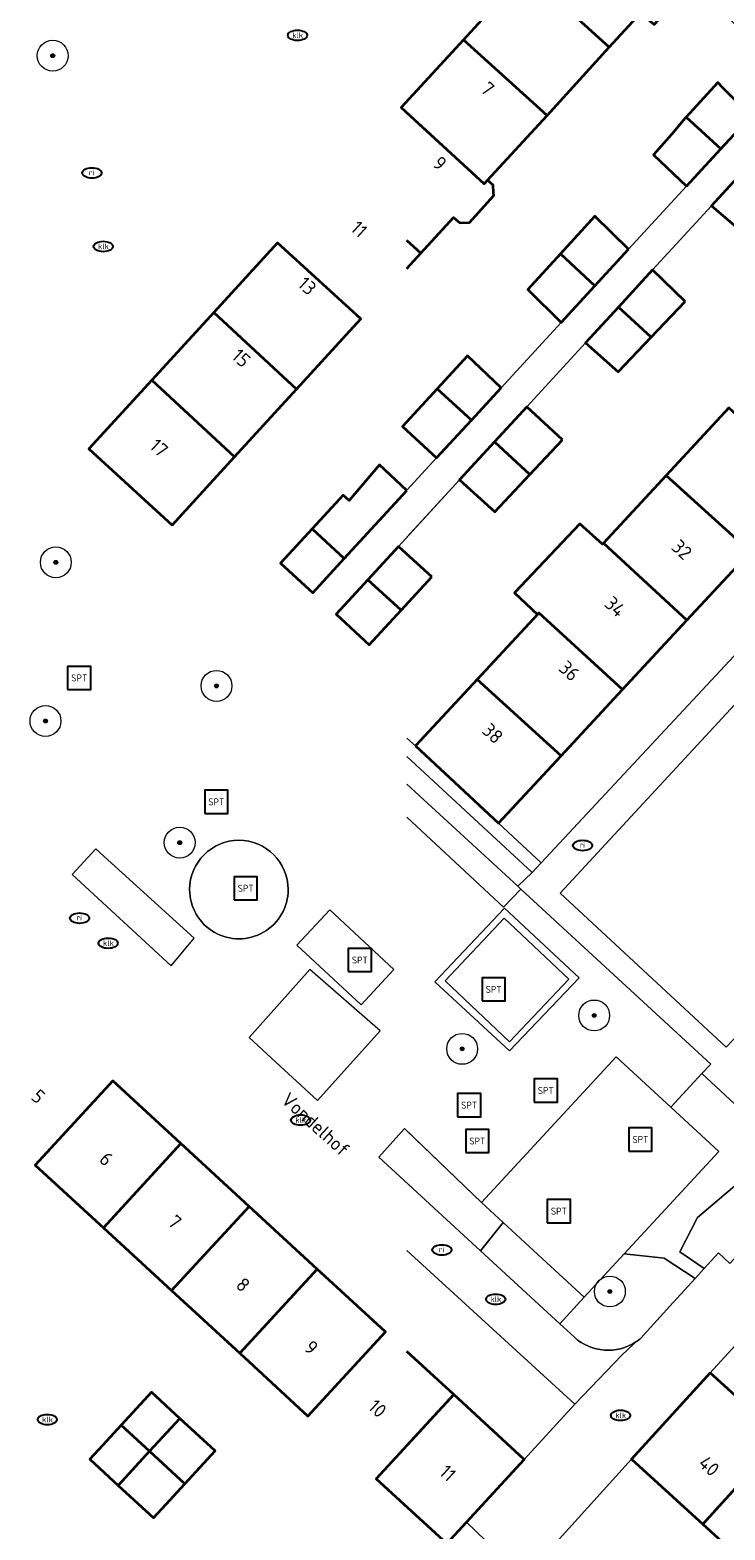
# Model space of a CAD drawing. Header units: metres. Extents: x 103671 to 105190, y 427150 to 429171.
# Tile 251 of 256: x 103672 to 103717, y 428865 to 428962. Entities that reach past the tile are written whole.
import ezdxf
from ezdxf.enums import TextEntityAlignment as Align

# ---------------------------------------------------------------- set-up
doc = ezdxf.new("R2010")
doc.units = ezdxf.units.M
for name, color, linetype, lineweight in [('B-WE-GR-BEPLANTING_CULTUUR_HEESTERS-GV', 253, 'Continuous', 18), ('B-WE-GR-BOOM-S', 253, 'Continuous', 25), ('B-WE-IE-MEUBILAIR-S', 253, 'Continuous', 25), ('B-WE-IE-MEUBILAIR_WEGMEUBILAIR-S', 253, 'Continuous', 25), ('B-WE-OG-BEBOUWING-GV', 253, 'Continuous', 35), ('B-WE-OG-BEBOUWING-T18', 7, 'Continuous', 18), ('B-WE-OG-TERREIN_BEGROEID-GV', 253, 'Continuous', 18), ('B-WE-OG-TERREIN_ERF-GV', 253, 'Continuous', 18), ('B-WE-OG-TOPOGRAFIE-T18', 7, 'Continuous', 18), ('B-WE-VH-GESLOTENVERHARDING_KUNSTSTOF-GV', 253, 'Continuous', 18), ('B-WE-VH-OPENVERHARDING-GV', 253, 'Continuous', 18), ('B-WE-VH-OPENVERHARDING_TEGEL-GV', 253, 'Continuous', 18)]:
    doc.layers.add(name, color=color, linetype=linetype, lineweight=lineweight)
doc.styles.add('NLCS-ISO', font='NLCS-ISO.ttf')
doc.styles.add('NLCS-ISO-M500-T18', font='NLCS-ISO.ttf', dxfattribs={"height": 0.9})

# ---------------------------------------------------------------- blocks, each defined once
blk = doc.blocks.new('SIE-MEUBILAIR_PUT_RIOOLPUT-SO')
blk.add_ellipse((0, 0), major_axis=(1.25, 0), ratio=0.54)
at = {"style": 'NLCS-ISO'}
blk.add_text('ri', height=0.75, dxfattribs=at).set_placement((-0.04, 0.07), align=Align.MIDDLE_CENTER)
blk = doc.blocks.new('SIE-MEUBILAIR_PUT_KOLK-SO')
blk.add_ellipse((0, 0), major_axis=(1.25, 0), ratio=0.54)
at = {"style": 'NLCS-ISO'}
blk.add_text('klk', height=0.75, dxfattribs=at).set_placement((0.03, 0), align=Align.MIDDLE_CENTER)
blk = doc.blocks.new('SIE-WEG_SPEELTOESTEL-SO')
at = {"flags": 128}
blk.add_lwpolyline([(-3.75, -3.75), (3.75, -3.75), (3.75, 3.75), (-3.75, 3.75)], close=True, dxfattribs=at)
at = {"style": 'NLCS-ISO'}
blk.add_text('SPT', height=2.25, dxfattribs=at).set_placement((0, 0), align=Align.MIDDLE_CENTER)
blk = doc.blocks.new('SGR-BOOM_GBKN-SO')
at = {"linetype": 'ByBlock', "lineweight": 18}
h = blk.add_hatch(color=0, dxfattribs=at)
h.dxf.hatch_style = 1
edge = h.paths.add_edge_path()
edge.add_arc((0, 0), 0.25, 0, 360)
at = {"color": 0, "linetype": 'ByBlock', "lineweight": 18}
for radius in [2, 0.25]:
    blk.add_circle((0, 0), radius, dxfattribs=at)
at = {"color": 0, "linetype": 'ByBlock', "lineweight": 18, "style": 'NLCS-ISO'}
blk.add_attdef('SOORT', (2.5, 0), '', height=1.5, dxfattribs=at)

msp = doc.modelspace()

# ---------------------------------------------------------------- linework, layer by layer
at = {"layer": 'B-WE-GR-BEPLANTING_CULTUUR_HEESTERS-GV', "flags": 128}
for points in [[(103696.327, 428915.434), (103704.432, 428907.927), (103705.018, 428908.555), (103702.259, 428911.114), (103696.871, 428916.111), (103696.327, 428916.615)], [(103696.327, 428911.493), (103702.57, 428905.671), (103703.691, 428906.843), (103703.494, 428907.025), (103696.327, 428913.647)], [(103714.977, 428881.636), (103712.98, 428882.955), (103710.387, 428883.234), (103707.791, 428880.421), (103706.223, 428878.689), (103707.16, 428877.824)], [(103711.47, 428877.775), (103713.339, 428879.832), (103714.977, 428881.636)]]:
    msp.add_lwpolyline(points, dxfattribs=at)
for points in [[(103676.73, 428908.963), (103676.194, 428909.451), (103674.667, 428907.787), (103681.072, 428901.88), (103682.544, 428903.662)], [(103686.114, 428897.231), (103687.838, 428895.642), (103690.531, 428893.158), (103694.589, 428897.659), (103690.047, 428901.64)], [(103696.165, 428891.344), (103694.507, 428889.492), (103701.079, 428883.432), (103702.545, 428885.263), (103701.151, 428886.55)], [(103722.495, 428888.323), (103720.523, 428890.155), (103715.139, 428885.576), (103713.989, 428883.361), (103715.556, 428882.273), (103716.479, 428883.289), (103717.216, 428882.608)]]:
    msp.add_lwpolyline(points, close=True, dxfattribs=at)
at = {"layer": 'B-WE-GR-BEPLANTING_CULTUUR_HEESTERS-GV'}
for points in [[(103707.16, 428877.824, 0.340656), (103711.142, 428877.528)], [(103711.142, 428877.528, 0.033121), (103711.47, 428877.775)]]:
    msp.add_lwpolyline(points, format="xyb", dxfattribs=at)
at = {"layer": 'B-WE-OG-BEBOUWING-GV', "flags": 128}
for points in [[(103704.025, 428966.262), (103709.421, 428961.344), (103711.439, 428963.549), (103712.333, 428962.814), (103714.388, 428965.073), (103713.535, 428965.84), (103713.818, 428966.15), (103708.431, 428971.078)], [(103709.421, 428961.344), (103704.025, 428966.262), (103699.976, 428961.836), (103705.392, 428956.94)], [(103699.976, 428961.836), (103695.961, 428957.448), (103701.331, 428952.501), (103701.545, 428952.735), (103705.392, 428956.94)], [(103718.31, 428957.182), (103716.774, 428958.728), (103716.447, 428959.057), (103714.393, 428956.814), (103716.64, 428954.766), (103718.596, 428956.894)], [(103714.429, 428952.361), (103716.64, 428954.766), (103714.393, 428956.814), (103714.335, 428956.751), (103713.437, 428955.701), (103712.278, 428954.388)], [(103720.297, 428951.421), (103718.155, 428953.382), (103716.044, 428951.085), (103718.237, 428949.201)], [(103710.665, 428948.265), (103708.49, 428950.416), (103706.256, 428947.963), (103708.493, 428945.903)], [(103683.817, 428944.174), (103689.172, 428939.21), (103693.331, 428943.756), (103687.945, 428948.686)], [(103708.493, 428945.903), (103706.256, 428947.963), (103704.153, 428945.654), (103706.301, 428943.518)], [(103714.323, 428944.888), (103712.228, 428946.932), (103710.008, 428944.517), (103712.135, 428942.58)], [(103712.135, 428942.58), (103710.008, 428944.517), (103707.882, 428942.205), (103710.004, 428940.331)], [(103685.17, 428934.836), (103689.172, 428939.21), (103683.817, 428944.174), (103679.815, 428939.8)], [(103702.423, 428939.298), (103700.238, 428941.369), (103698.273, 428939.232), (103700.494, 428937.199)], [(103681.121, 428930.41), (103685.17, 428934.836), (103679.815, 428939.8), (103675.734, 428935.339)], [(103700.494, 428937.199), (103698.273, 428939.232), (103696.031, 428936.793), (103698.248, 428934.756)], [(103706.393, 428935.938), (103704.08, 428938.068), (103702.002, 428935.807), (103704.283, 428933.686)], [(103713.103, 428933.613), (103718.557, 428928.687), (103722.6, 428933.046), (103717.168, 428937.995)], [(103704.283, 428933.686), (103702.002, 428935.807), (103699.727, 428933.332), (103702.018, 428931.269)], [(103696.318, 428932.656), (103694.553, 428934.308), (103692.577, 428932.012), (103692.201, 428932.357), (103690.197, 428930.177), (103692.272, 428928.254), (103694.284, 428930.443)], [(103718.557, 428928.687), (103713.103, 428933.613), (103709.056, 428929.249), (103714.438, 428924.246)], [(103692.272, 428928.254), (103690.197, 428930.177), (103688.144, 428927.944), (103690.227, 428926.029)], [(103704.764, 428924.622), (103704.87, 428924.736), (103710.286, 428919.769), (103714.438, 428924.246), (103709.056, 428929.249), (103708.983, 428929.171), (103707.505, 428930.494), (103703.28, 428926.031)], [(103697.933, 428927.054), (103695.778, 428929.035), (103693.784, 428926.866), (103695.949, 428924.898)], [(103695.949, 428924.898), (103693.784, 428926.866), (103691.735, 428924.637), (103693.888, 428922.658)], [(103710.286, 428919.769), (103704.87, 428924.736), (103704.764, 428924.622), (103700.869, 428920.422), (103706.306, 428915.477)], [(103696.871, 428916.111), (103702.259, 428911.114), (103706.306, 428915.477), (103700.869, 428920.422)], [(103681.694, 428890.368), (103677.28, 428894.431), (103672.262, 428888.979), (103676.676, 428884.916)], [(103676.676, 428884.916), (103681.091, 428880.853), (103686.109, 428886.305), (103681.694, 428890.368)], [(103681.091, 428880.853), (103685.506, 428876.79), (103690.523, 428882.242), (103686.109, 428886.305)], [(103690.523, 428882.242), (103685.506, 428876.79), (103689.92, 428872.727), (103694.938, 428878.179)], [(103715.959, 428875.523), (103710.864, 428869.929), (103715.469, 428865.735), (103720.564, 428871.33)], [(103681.629, 428872.577), (103679.788, 428874.272), (103677.825, 428872.14), (103679.667, 428870.445)], [(103698.896, 428864.466), (103700.177, 428865.857), (103703.914, 428869.918), (103699.353, 428874.116), (103694.335, 428868.664)], [(103676.616, 428870.827), (103675.793, 428869.933), (103677.635, 428868.237), (103679.667, 428870.445), (103677.825, 428872.14)], [(103679.667, 428870.445), (103681.954, 428868.339), (103683.917, 428870.47), (103681.629, 428872.577)], [(103725.02, 428867.271), (103720.564, 428871.33), (103715.469, 428865.735), (103719.926, 428861.676)], [(103677.635, 428868.237), (103679.922, 428866.131), (103680.738, 428867.018), (103681.954, 428868.339), (103679.667, 428870.445)]]:
    msp.add_lwpolyline(points, close=True, dxfattribs=at)
for points in [[(103696.327, 428948.837), (103697.228, 428948.016), (103699.345, 428950.33), (103699.748, 428949.97), (103700.384, 428949.992), (103701.949, 428951.745), (103701.935, 428951.944), (103701.903, 428952.415), (103701.545, 428952.735), (103701.331, 428952.501), (103696.327, 428957.111)], [(103696.327, 428947.031), (103697.228, 428948.016), (103696.327, 428948.837)], [(103696.327, 428870.829), (103699.353, 428874.116), (103696.327, 428876.9)]]:
    msp.add_lwpolyline(points, dxfattribs=at)
at = {"layer": 'B-WE-OG-TERREIN_BEGROEID-GV', "flags": 128}
for points in [[(103719.836, 428910.012), (103720.8, 428911.431), (103720.056, 428911.937), (103726.204, 428920.987), (103722.646, 428924.302), (103706.244, 428906.578), (103716.988, 428896.6), (103717.795, 428897.469)], [(103696.327, 428891.188), (103701.151, 428886.55), (103709.865, 428895.992), (103713.412, 428892.718), (103715.411, 428894.902), (103715.984, 428895.519), (103703.691, 428906.843), (103702.57, 428905.671), (103696.327, 428911.493)]]:
    msp.add_lwpolyline(points, dxfattribs=at)
at = {"layer": 'B-WE-OG-TERREIN_BEGROEID-GV'}
for points in [[(103682.26, 428906.813, -0.999843), (103688.639, 428906.813)], [(103688.639, 428906.813, -1.000157), (103682.26, 428906.813)]]:
    msp.add_lwpolyline(points, format="xyb", dxfattribs=at)
at = {"layer": 'B-WE-OG-TERREIN_BEGROEID-GV', "flags": 128}
for points in [[(103695.481, 428901.647), (103693.356, 428899.361), (103689.209, 428903.215), (103691.334, 428905.501)], [(103698.135, 428900.836), (103702.638, 428905.608), (103707.479, 428901.093), (103702.96, 428896.382)], [(103715.411, 428894.902), (103713.412, 428892.718), (103716.505, 428889.863), (103710.387, 428883.234), (103712.98, 428882.955), (103714.977, 428881.636), (103715.556, 428882.273), (103713.989, 428883.361), (103715.139, 428885.576), (103720.523, 428890.155)], [(103705.068, 428882.935), (103702.545, 428885.263), (103701.079, 428883.432), (103703.515, 428881.186), (103706.223, 428878.689), (103707.791, 428880.421)]]:
    msp.add_lwpolyline(points, close=True, dxfattribs=at)
at = {"layer": 'B-WE-OG-TERREIN_ERF-GV', "flags": 128}
for points in [[(103696.327, 428957.848), (103699.976, 428961.836), (103704.025, 428966.262), (103708.431, 428971.078), (103713.818, 428966.15), (103713.535, 428965.84), (103714.388, 428965.073), (103712.333, 428962.814), (103711.439, 428963.549), (103709.421, 428961.344), (103705.392, 428956.94), (103701.545, 428952.735), (103701.903, 428952.415), (103701.935, 428951.944), (103701.949, 428951.745), (103700.384, 428949.992), (103699.748, 428949.97), (103699.345, 428950.33), (103697.228, 428948.016), (103696.327, 428947.031)], [(103696.327, 428932.666), (103698.248, 428934.756), (103696.031, 428936.793), (103698.273, 428939.232), (103700.238, 428941.369), (103702.423, 428939.298), (103706.301, 428943.518), (103704.153, 428945.654), (103706.256, 428947.963), (103708.49, 428950.416), (103710.665, 428948.265), (103714.429, 428952.361), (103712.278, 428954.388), (103713.437, 428955.701), (103714.335, 428956.751), (103714.393, 428956.814), (103716.447, 428959.057), (103716.774, 428958.728), (103718.31, 428957.182), (103718.596, 428956.894), (103721.024, 428959.536), (103720.7, 428959.845), (103719.137, 428961.337), (103713.946, 428966.29)], [(103718.237, 428949.201), (103716.044, 428951.085), (103712.228, 428946.932), (103714.323, 428944.888), (103712.135, 428942.58), (103710.004, 428940.331), (103707.882, 428942.205), (103704.08, 428938.068), (103706.393, 428935.938), (103704.283, 428933.686), (103702.018, 428931.269), (103699.727, 428933.332), (103695.778, 428929.035), (103697.933, 428927.054), (103696.327, 428925.309)], [(103696.327, 428916.615), (103696.871, 428916.111), (103700.869, 428920.422), (103704.764, 428924.622), (103703.28, 428926.031), (103707.505, 428930.494), (103708.983, 428929.171), (103709.056, 428929.249), (103713.103, 428933.613), (103717.168, 428937.995)], [(103696.327, 428876.9), (103699.353, 428874.116), (103703.914, 428869.918), (103707.201, 428873.49), (103696.327, 428883.451)], [(103747.699, 428852), (103718.772, 428878.611), (103715.959, 428875.523), (103720.564, 428871.33), (103725.02, 428867.271), (103729.477, 428863.212)], [(103719.926, 428861.676), (103715.469, 428865.735), (103710.864, 428869.929), (103705.975, 428864.539)], [(103696.327, 428861.685), (103698.896, 428864.466), (103696.327, 428866.83)]]:
    msp.add_lwpolyline(points, dxfattribs=at)
msp.add_lwpolyline([(103738.019, 428943.967), (103735.175, 428946.605), (103730.758, 428941.843), (103726.582, 428937.34), (103722.6, 428933.046), (103718.557, 428928.687), (103714.438, 428924.246), (103710.286, 428919.769), (103706.306, 428915.477), (103702.259, 428911.114), (103705.018, 428908.555)], close=True, dxfattribs=at)
at = {"layer": 'B-WE-VH-GESLOTENVERHARDING_KUNSTSTOF-GV'}
for points in [[(103688.639, 428906.813, 0.999843), (103682.26, 428906.813)], [(103682.26, 428906.813, 1.000157), (103688.639, 428906.813)]]:
    msp.add_lwpolyline(points, format="xyb", dxfattribs=at)
at = {"layer": 'B-WE-VH-GESLOTENVERHARDING_KUNSTSTOF-GV', "flags": 128}
for points in [[(103689.209, 428903.215), (103693.356, 428899.361), (103695.481, 428901.647), (103691.334, 428905.501)], [(103706.796, 428901.016), (103702.628, 428904.952), (103698.803, 428900.901), (103702.971, 428896.965)], [(103707.791, 428880.421), (103710.387, 428883.234), (103716.505, 428889.863), (103713.412, 428892.718), (103709.865, 428895.992), (103701.151, 428886.55), (103702.545, 428885.263), (103705.068, 428882.935)]]:
    msp.add_lwpolyline(points, close=True, dxfattribs=at)
at = {"layer": 'B-WE-VH-OPENVERHARDING-GV', "flags": 128}
for points in [[(103707.16, 428877.824), (103706.223, 428878.689), (103703.515, 428881.186), (103701.079, 428883.432), (103694.507, 428889.492)], [(103696.327, 428883.451), (103707.201, 428873.49), (103710.231, 428876.68), (103711.012, 428877.407), (103711.142, 428877.528)]]:
    msp.add_lwpolyline(points, dxfattribs=at)
at = {"layer": 'B-WE-VH-OPENVERHARDING-GV'}
msp.add_lwpolyline([(103711.142, 428877.528, -0.340656), (103707.16, 428877.824)], format="xyb", dxfattribs=at)
at = {"layer": 'B-WE-VH-OPENVERHARDING_TEGEL-GV', "flags": 128}
for points in [[(103696.327, 428929.633), (103699.727, 428933.332), (103702.002, 428935.807), (103704.08, 428938.068), (103707.882, 428942.205), (103710.008, 428944.517), (103712.228, 428946.932), (103716.044, 428951.085), (103718.155, 428953.382), (103720.329, 428955.747), (103722.535, 428958.147), (103721.024, 428959.536), (103718.596, 428956.894), (103716.64, 428954.766), (103714.429, 428952.361), (103710.665, 428948.265), (103708.493, 428945.903), (103706.301, 428943.518), (103702.423, 428939.298), (103700.494, 428937.199), (103698.248, 428934.756), (103696.327, 428932.666)], [(103745.544, 428952.609), (103744.392, 428951.276), (103738.952, 428945.408), (103738.019, 428943.967), (103705.018, 428908.555), (103704.432, 428907.927), (103703.494, 428907.025), (103703.691, 428906.843), (103715.984, 428895.519), (103715.411, 428894.902), (103720.523, 428890.155), (103722.495, 428888.323), (103725.108, 428885.921), (103727.141, 428884.042), (103728.065, 428885.043)], [(103717.795, 428897.469), (103716.988, 428896.6), (103706.244, 428906.578), (103722.646, 428924.302), (103723.19, 428924.889), (103736.817, 428939.615), (103738.07, 428938.455), (103726.659, 428921.656), (103726.204, 428920.987), (103720.056, 428911.937), (103720.8, 428911.431), (103738.005, 428936.757)], [(103696.327, 428913.647), (103703.494, 428907.025), (103704.432, 428907.927), (103696.327, 428915.434)], [(103715.959, 428875.523), (103718.772, 428878.611), (103719.801, 428880.177), (103725.108, 428885.921), (103722.495, 428888.323), (103717.216, 428882.608), (103716.479, 428883.289), (103715.556, 428882.273), (103714.977, 428881.636), (103713.339, 428879.832), (103711.47, 428877.775)], [(103711.142, 428877.528), (103711.012, 428877.407), (103710.231, 428876.68), (103707.201, 428873.49), (103703.914, 428869.918), (103700.177, 428865.857), (103703.9, 428862.282), (103705.975, 428864.539), (103710.864, 428869.929), (103715.959, 428875.523)], [(103696.327, 428859.276), (103699.575, 428862.816), (103701.598, 428861.002), (103713.226, 428850.573), (103715.366, 428848.653), (103716.677, 428847.477), (103723.927, 428840.975), (103729.244, 428836.206), (103733.465, 428832.42), (103734.707, 428833.764), (103730.644, 428837.539), (103726.182, 428841.685), (103723.891, 428843.813), (103719.672, 428847.784), (103717.354, 428849.899), (103715.083, 428852.013), (103710.648, 428856.143), (103708.507, 428858.09), (103703.9, 428862.282), (103700.177, 428865.857), (103698.896, 428864.466), (103696.327, 428861.685)]]:
    msp.add_lwpolyline(points, dxfattribs=at)
for points in [[(103698.135, 428900.836), (103702.96, 428896.382), (103707.479, 428901.093), (103702.638, 428905.608)], [(103706.796, 428901.016), (103702.971, 428896.965), (103698.803, 428900.901), (103702.628, 428904.952)]]:
    msp.add_lwpolyline(points, close=True, dxfattribs=at)
at = {"layer": 'B-WE-VH-OPENVERHARDING_TEGEL-GV'}
msp.add_lwpolyline([(103711.47, 428877.775, -0.033121), (103711.142, 428877.528)], format="xyb", dxfattribs=at)

# ---------------------------------------------------------------- block references
at = {"layer": 'B-WE-GR-BOOM-S', "xscale": 0.5, "yscale": 0.5, "zscale": 0.5}
for p in [(103673.4, 428960.8), (103673.6, 428928), (103684, 428920), (103672.929, 428917.727), (103681.62, 428909.851), (103708.444, 428898.663), (103699.9, 428896.5), (103709.459, 428880.79)]:
    msp.add_blockref('SGR-BOOM_GBKN-SO', p, dxfattribs=at)
at = {"layer": 'B-WE-IE-MEUBILAIR-S', "xscale": 0.5, "yscale": 0.5, "zscale": 0.5}
for name, p in [('SIE-MEUBILAIR_PUT_KOLK-SO', (103689.24, 428962.12)), ('SIE-MEUBILAIR_PUT_RIOOLPUT-SO', (103675.937, 428953.208)), ('SIE-MEUBILAIR_PUT_KOLK-SO', (103676.67, 428948.45)), ('SIE-MEUBILAIR_PUT_RIOOLPUT-SO', (103707.696, 428909.669)), ('SIE-MEUBILAIR_PUT_RIOOLPUT-SO', (103675.14, 428904.962)), ('SIE-MEUBILAIR_PUT_KOLK-SO', (103676.99, 428903.34)), ('SIE-MEUBILAIR_PUT_KOLK-SO', (103689.44, 428891.89)), ('SIE-MEUBILAIR_PUT_RIOOLPUT-SO', (103698.589, 428883.482)), ('SIE-MEUBILAIR_PUT_KOLK-SO', (103702.07, 428880.29)), ('SIE-MEUBILAIR_PUT_KOLK-SO', (103673.05, 428872.5)), ('SIE-MEUBILAIR_PUT_KOLK-SO', (103710.15, 428872.77))]:
    msp.add_blockref(name, p, dxfattribs=at)
at = {"layer": 'B-WE-IE-MEUBILAIR_WEGMEUBILAIR-S', "xscale": 0.2, "yscale": 0.2, "zscale": 0.2}
for p in [(103675.116, 428920.516), (103683.985, 428912.492), (103685.884, 428906.897), (103693.275, 428902.251), (103701.933, 428900.351), (103705.311, 428893.805), (103700.349, 428892.854), (103700.877, 428890.532), (103711.435, 428890.637), (103706.156, 428885.992)]:
    msp.add_blockref('SIE-WEG_SPEELTOESTEL-SO', p, dxfattribs=at)

# ---------------------------------------------------------------- texts
at = {"layer": 'B-WE-OG-BEBOUWING-T18', "style": 'NLCS-ISO-M500-T18'}
for s, rotation, p in [('7', 317.5, (103701.55, 428958.666)), ('9', 318.2, (103698.453, 428953.835)), ('11', 317.5, (103693.23, 428949.571)), ('13', 317.5, (103689.872, 428945.901)), ('15', 317.5, (103685.6, 428941.231)), ('17', 317.5, (103680.275, 428935.412)), ('32', 317.2, (103714.118, 428928.825)), ('34', 317.2, (103709.802, 428925.129)), ('36', 317.2, (103706.834, 428920.972)), ('38', 317.2, (103701.875, 428916.926)), ('5', 317.4, (103672.473, 428893.418)), ('6', 317.4, (103676.87, 428889.372)), ('7', 317.4, (103681.303, 428885.291)), ('8', 317.4, (103685.718, 428881.229)), ('9', 317.4, (103690.132, 428877.166)), ('10', 317.4, (103694.421, 428873.218)), ('11', 317.4, (103698.97, 428869.032)), ('40', 317.7, (103715.88, 428869.496))]:
    msp.add_text(s, height=0.9, rotation=rotation, dxfattribs=at).set_placement(p, align=Align.MIDDLE)
at = {"layer": 'B-WE-OG-TOPOGRAFIE-T18', "style": 'NLCS-ISO-M500-T18'}
msp.add_text('Vondelhof', height=0.9, rotation=317.7, dxfattribs=at).set_placement((103690.422, 428891.608), align=Align.MIDDLE)

doc.saveas('drawing.dxf')
